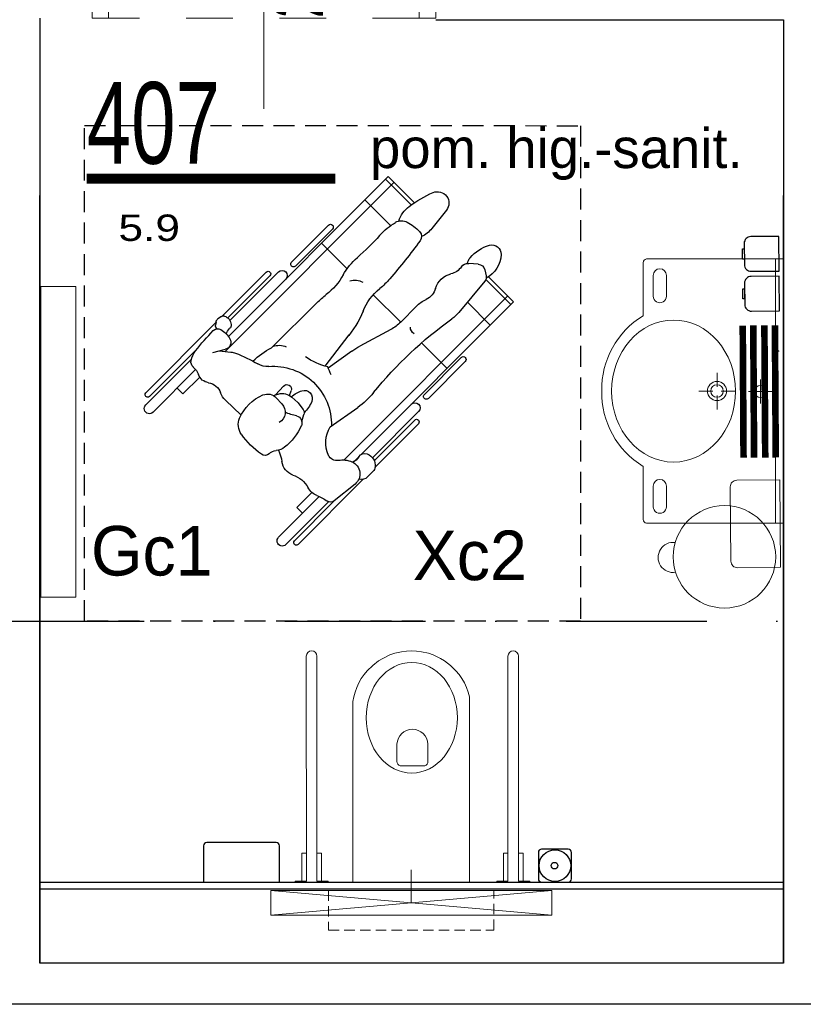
# Model space of a CAD drawing. Header units: millimetres. Extents: x 14495 to 271441, y -21035 to 2232.
# Tile 28 of 227: x 86997 to 87234, y -10045 to -9747. Entities that reach past the tile are written whole.
import ezdxf
from ezdxf.enums import TextEntityAlignment as Align

# ---------------------------------------------------------------- set-up
doc = ezdxf.new("R2010")
doc.units = ezdxf.units.MM
for name, pattern in [('$0$DASHED', [0.75, 0.5, -0.25]), ('DASHDOT', [1, 0.5, -0.25, 0, -0.25]), ('DASHED', [28.222222, 14.111111, -14.111111]), ('DASHED2', [9.525, 6.35, -3.175])]:
    doc.linetypes.add(name, pattern=pattern)
for name, color, linetype in [('-- TECH  SYMBOLE', 1, 'Continuous'), ('-- TECH NIEPEŁNOSPRAWNI', 8, 'Continuous'), ('-- TECH SPRZĘT NIEPEŁN', 1, 'Continuous'), ('-TECH SANITARNA', 1, 'Continuous'), ('_A_widok', 1, 'Continuous'), ('A-POW-NR', 1, 'Continuous'), ('A_OSIE', 252, 'DASHDOT'), ('A_SC_DZIAlOWE', 4, 'Continuous'), ('Sc-płyta cemwłókn-stelaz-wzmocnienie', 14, 'Continuous'), ('TECH Wyp.drobne', 1, 'Continuous')]:
    doc.layers.add(name, color=color, linetype=linetype)
for name, color, linetype, lineweight in [('03', 2, 'Continuous', 13), ('A-GENM', 2, 'Continuous', 9), ('A_SANITARNE', 131, 'Continuous', 15), ('A_Stolarka_drzwi', 1, 'Continuous', 9), ('M_drzwi', 1, 'Continuous', 5), ('P-SANR-FIXT', 2, 'Continuous', 9), ('TECH Wyp-meble nowe', 1, 'Continuous', 30), ('Technologia sanitarne', 1, 'Continuous', 30)]:
    doc.layers.add(name, color=color, linetype=linetype, lineweight=lineweight)
doc.layers.add('A-POW', color=2, linetype='Continuous', plot=False)
doc.styles.add('arial-tab', font='arial.ttf')
doc.styles.add('ARIAL1_2', font='arial.ttf', dxfattribs={"width": 1.2})
doc.styles.add('arialce', font='ARIALN.TTF')
doc.styles.add('cent', font='swissel.ttf')
doc.styles.add('cg', font='GOTHIC.TTF')
doc.styles.add('ROMANS', font='romans', dxfattribs={"width": 0.6})
doc.styles.add('switz721ltexbt', font='swissel.ttf')

# ---------------------------------------------------------------- blocks, each defined once
blk = doc.blocks.new('SSCVCFDSS')
blk.add_line((0, 50.02), (0, 0))
blk.add_circle((0, -19), 19)
at = {"style": 'ROMANS', "text_generation_flag": 4, "width": 0.6}
blk.add_attdef('FD1-8', text='', height=13, rotation=270, dxfattribs=at).set_placement((6.15, 55.19), align=Align.RIGHT)
for tag, p in [('200', (8.16, 25.47)), ('90', (-8.71, 25.47))]:
    blk.add_attdef(tag, text='', height=13, rotation=270, dxfattribs=at).set_placement(p, align=Align.MIDDLE)
blk.add_attdef('AL6C', text='', height=13, dxfattribs=at).set_placement((-0.56, -18.64), align=Align.MIDDLE)
blk = doc.blocks.new('DRZWI Z OSCIEZNICA NIEOKALAJACA 90')
at = {"linetype": 'DASHED'}
for p, q in [((-12, 5), (-12, 99)), ((0, 5), (0, 99))]:
    blk.add_line(p, q, dxfattribs=at)
at = {"ltscale": 0.05}
blk.add_line((-39.5, 52), (25.59, 52), dxfattribs=at)
for points in [[(-12, 99), (-12, 104), (0, 104), (0, 99)], [(93.91, 9.01), (1.43, 9.01), (1.43, 6.01), (93.91, 6.01)], [(-12, 0), (-12, 5), (0, 5), (0, 0)]]:
    blk.add_lwpolyline(points, close=True)
for points in [[(82.48, 9.01), (82.48, 16.01), (68.48, 16.01), (68.48, 14.01), (80.48, 14.01), (80.48, 9.01)], [(82.48, 6.01), (82.48, -0.99), (68.48, -0.99), (68.48, 1.01), (80.48, 1.01), (80.48, 6.01)]]:
    blk.add_lwpolyline(points)
at = {"linetype": 'DASHED'}
blk.add_arc((0, 5), 94, 2.4475, 90, dxfattribs=at)
blk = doc.blocks.new('D_wc_holder_ds - BG0900CS-706874-PW_K0')
at = {"layer": 'A-GENM', "color": 1}
for p, q in [((-392.11, 501.61), (-392.11, 493.11)), ((-390.76, 501.61), (-392.11, 501.61)), ((-386.21, 501.61), (-387.56, 501.61)), ((-386.21, 493.11), (-386.21, 501.61))]:
    blk.add_line(p, q, dxfattribs=at)
at = {"layer": 'P-SANR-FIXT', "color": 1}
for p, q in [((-390.76, 561.21), (-390.76, 493.11)), ((-387.56, 493.11), (-387.56, 561.21)), ((-390.76, 493.11), (-394.16, 493.11)), ((-394.16, 493.11), (-394.16, 492.81)), ((-384.16, 493.11), (-387.56, 493.11)), ((-384.16, 492.81), (-384.16, 493.11))]:
    blk.add_line(p, q, dxfattribs=at)
blk.add_arc((-389.16, 561.21), 1.6, 0, 180, dxfattribs=at)
blk = doc.blocks.new('wc inw')
at = {"color": 2, "lineweight": 0}
for p, q in [((-17.77, 0), (17.51, 0)), ((-3.5, -35.21), (4, -35.21)), ((-4.44, -36.51), (-4.44, -41.77)), ((4.94, -36.51), (4.94, -41.77)), ((-17.77, -54.69), (-17.51, -56.08)), ((-17.51, -56.08), (-17.12, -57.53)), ((17.51, -56.08), (17.12, -57.53)), ((-17.12, -57.53), (-16.6, -58.93)), ((-16.6, -58.93), (-15.97, -60.29)), ((16.6, -58.93), (15.97, -60.29)), ((17.12, -57.53), (16.6, -58.93)), ((-15.97, -60.29), (-15.22, -61.59)), ((-15.22, -61.59), (-14.37, -62.83)), ((15.22, -61.59), (14.37, -62.83)), ((15.97, -60.29), (15.22, -61.59)), ((-14.37, -62.83), (-13.41, -63.99)), ((-13.41, -63.99), (-11.77, -65.6)), ((13.41, -63.99), (11.77, -65.6)), ((14.37, -62.83), (13.41, -63.99)), ((-11.77, -65.6), (-10, -66.94)), ((-10, -66.94), (-8.71, -67.72)), ((-8.71, -67.72), (-6.54, -68.77)), ((8.71, -67.72), (6.54, -68.77)), ((10, -66.94), (8.71, -67.72)), ((11.77, -65.6), (10, -66.94)), ((-6.54, -68.77), (-5.07, -69.25)), ((-5.07, -69.25), (-3.02, -69.72)), ((-3.02, -69.72), (-1.52, -69.92)), ((-1.52, -69.92), (0, -70)), ((1.52, -69.92), (0, -70)), ((3.02, -69.72), (1.52, -69.92)), ((5.07, -69.25), (3.02, -69.72)), ((6.54, -68.77), (5.07, -69.25))]:
    blk.add_line(p, q, dxfattribs=at)
at = {"color": 2, "lineweight": 9}
for p, q in [((-17.77, -54.69), (-17.77, 0)), ((17.51, -56.08), (17.51, 0))]:
    blk.add_line(p, q, dxfattribs=at)
at = {"color": 8, "linetype": 'DASHED2', "lineweight": 9, "ltscale": 0.5}
blk.add_lwpolyline([(24.87, 14.5), (24.87, 2.5), (-25.13, 2.5), (-25.13, 14.5)], close=True, dxfattribs=at)
at = {"color": 2, "lineweight": 0}
for centre, radius, start, end in [((-3.24, -36.39), 1.2, 102.2339, 185.8899), ((3.75, -36.39), 1.2, 354.1101, 77.7661), ((0.25, -41.54), 4.7, 182.8022, 357.1978)]:
    blk.add_arc(centre, radius, start, end, dxfattribs=at)
blk.add_ellipse((0.05, -49.75), major_axis=(0, -16.75), ratio=0.823529, dxfattribs=at)
at = {"layer": 'Sc-płyta cemwłókn-stelaz-wzmocnienie', "lineweight": 9}
blk.add_line((-0.13, 6.25), (-0.13, -3.75), dxfattribs=at)
at = {"layer": 'Sc-płyta cemwłókn-stelaz-wzmocnienie', "color": 8, "lineweight": 9}
blk.add_lwpolyline([(-42.63, 2.5), (42.37, 2.5), (42.37, 10), (-42.63, 2.5), (-42.63, 10), (42.37, 2.5), (42.37, 10), (-42.63, 10)], dxfattribs=at)
blk = doc.blocks.new('niepełnosprawny')
at = {"layer": '-- TECH SPRZĘT NIEPEŁN', "color": 8, "linetype": 'DASHED2'}
blk.add_lwpolyline([(0, 0), (150, 0), (150, 150), (0, 150)], close=True, dxfattribs=at)
at = {"color": 252}
for p, q in [((50.55, 83.75), (96.73, 129.8)), ((103.44, 121.4), (95.9, 128.97)), ((104.29, 122.22), (96.73, 129.8)), ((48.81, 78.49), (98.5, 128.03)), ((96.56, 115.8), (89.65, 122.74)), ((102.89, 121.08), (93.5, 113.25)), ((106.38, 121.06), (104.56, 121.48)), ((108.08, 119.1), (108.33, 116.21)), ((67.44, 104.01), (78.65, 115.18)), ((68.64, 102.8), (79.85, 113.97)), ((76.53, 109.66), (84.24, 101.92)), ((124.41, 109.47), (118.88, 105.04)), ((46.67, 87.92), (59.79, 101)), ((48.59, 87.63), (60.89, 99.89)), ((49.48, 87.1), (63.48, 101.06)), ((95.34, 100.38), (90.54, 95.64)), ((125.99, 98.78), (133.76, 90.99)), ((126.68, 99.76), (134.59, 91.82)), ((90.52, 95.62), (98.8, 87.32)), ((81.65, 42.57), (132.83, 93.59)), ((88.32, 92.66), (83.28, 83.24)), ((119.74, 92.55), (127.51, 84.76)), ((86.14, 43.52), (134.59, 91.82)), ((45.28, 87.25), (43.68, 85.63)), ((23.27, 64.59), (42.97, 84.23)), ((41.51, 81.82), (36.44, 75.54)), ((48.38, 81.59), (49.73, 82.94)), ((58.81, 74.31), (64.73, 82.64)), ((76.71, 73.72), (81.8, 80.85)), ((77.24, 72.74), (86.69, 80.08)), ((106.69, 79.4), (114.39, 71.68)), ((24.38, 63.49), (36.36, 75.44)), ((107.51, 63.82), (118.72, 74.99)), ((23.2, 60.9), (36.17, 73.83)), ((108.71, 62.61), (119.92, 73.79)), ((25.41, 58.69), (37.73, 70.97)), ((34.45, 64.17), (39.01, 68.72)), ((82.76, 56.53), (96.49, 70.37)), ((34.45, 64.17), (32.68, 65.94)), ((60.48, 65.72), (62.59, 66.34)), ((66.1, 64.6), (64.24, 66.03)), ((66.22, 64.49), (67.8, 62.74)), ((67.59, 58), (65.78, 59.63)), ((68.33, 62.01), (69.79, 62.52)), ((68.57, 57.8), (71.18, 60.21)), ((68.36, 57.02), (68.78, 58.58)), ((91.02, 43.97), (105.75, 58.66)), ((91.79, 43.32), (104.58, 56.07)), ((92.39, 41.72), (105.68, 54.97)), ((62.36, 47.32), (66.88, 42.58)), ((81.37, 38.77), (82.34, 42.64)), ((81.85, 40.7), (81.48, 44.24)), ((69.17, 18.56), (90.42, 39.75)), ((81.79, 41.32), (81.96, 41.14)), ((90.63, 39.78), (89.62, 39.63)), ((92.27, 41.46), (91.49, 40.32)), ((63.27, 20.71), (76.18, 33.59)), ((68.06, 19.67), (82.57, 34.13)), ((68.78, 29.74), (73.88, 34.82)), ((65.48, 18.5), (79.33, 32.31)), ((68.78, 29.74), (70.54, 27.97))]:
    blk.add_line(p, q, dxfattribs=at)
for centre, radius, start, end in [((111.33, 117.6), 8.42, 92.0801, 152.3176), ((111.13, 123.23), 2.79, 344.0873, 92.0801), ((102.55, 125.67), 11.71, 309.8076, 344.0873), ((104.13, 119.6), 1.93, 77.0103, 129.8071), ((105.88, 118.9), 2.21, 4.9834, 77.0103), ((107.45, 119.78), 4.04, 282.636, 309.8076), ((79.25, 114.58), 0.85, 314.9142, 134.9142), ((100.85, 104.43), 11.48, 129.8071, 144.4036), ((110.36, 109.57), 5.38, 124.7918, 166.9989), ((105.9, 115.99), 2.44, 304.7918, 4.9834), ((-7.73, 182.16), 122.05, 309.0761, 324.4036), ((99.03, 112.19), 6.25, 286.0249, 346.9989), ((126.57, 106.78), 3.45, 336.8833, 128.6769), ((102.23, 101.07), 5.32, 106.0249, 155.0414), ((124.41, 98.13), 8.85, 128.6769, 154.4635), ((97.6, 119.15), 34.95, 323.1752, 336.8833), ((64.58, 99.95), 1.56, 314.9142, 134.9142), ((68.04, 103.4), 0.85, 134.9142, 314.9142), ((88.21, 107.59), 10.14, 314.6602, 335.0414), ((249.89, -78.93), 225.21, 126.7532, 130.4972), ((116.44, 99.76), 2.19, 46.2022, 126.7532), ((107.46, 90.39), 15.16, 28.3964, 46.2022), ((60.34, 100.44), 0.781, 314.9142, 134.9142), ((89.04, 101.08), 2.52, 214.2913, 270.2275), ((99.28, 86.8), 12.43, 134.6602, 151.8587), ((117.64, 95.9), 3.59, 329.7496, 28.3964), ((118.44, 103.54), 8.91, 287.5671, 323.1752), ((103.91, 103.91), 19.48, 311.2166, 329.7496), ((118.76, 74.62), 23.29, 130.4972, 140.9702), ((46.91, 85.64), 2.29, 95.9124, 135.2876), ((47.07, 84.08), 3.86, 21.6213, 95.9124), ((84.46, 68.62), 24.2, 129.0761, 144.5991), ((87.4, 100.04), 17.08, 292.3021, 320.9702), ((160.39, 39.43), 66.23, 131.2166, 139.4117), ((45.49, 83.83), 2.56, 135.2876, 199.0105), ((48.74, 84.75), 2.06, 299.3232, 21.6213), ((105.55, 55.79), 30.75, 112.3021, 130.5822), ((98.17, 81.67), 5.1, 343.6072, 29.25), ((44.6, 79.33), 3.97, 23.0576, 141.0879), ((51.53, 79.78), 3.63, 119.3232, 158.5971), ((41.65, 78.08), 7.18, 349.4627, 23.0576), ((64.04, 93.53), 21.81, 324.4898, 331.8587), ((95.54, 94.99), 19.16, 299.084, 319.4117), ((114.36, 61.15), 19.56, 119.084, 142.3635), ((37.8, 74.45), 1.75, 141.0879, 213.4671), ((51.38, 76.27), 2.72, 169.4627, 244.8586), ((59.57, 57.07), 17.61, 355.5754, 91.6), ((82.24, 90.41), 17.58, 244.2845, 252.7304), ((119.32, 74.39), 0.85, 314.9142, 134.9142), ((21.26, 63.51), 18.09, 22.0627, 33.4671), ((54.05, 81.97), 9.02, 244.8586, 301.8594), ((94.58, 77.41), 17.97, 192.1882, 216.1337), ((75.87, 90.84), 29.05, 315.2262, 322.3635), ((42.99, 72.32), 5.36, 202.0627, 241.4836), ((70.78, 58.8), 10.8, 113.3822, 135.1523), ((67.46, 66.49), 2.42, 342.2091, 113.3822), ((36.54, 60.45), 8.14, 18.4308, 61.4836), ((66.49, 49.45), 17.71, 114.5005, 141.3241), ((60.04, 63.6), 2.17, 14.0842, 114.5005), ((63.11, 64.55), 1.86, 52.4373, 106.2854), ((61.22, 68.49), 8.97, 318.6218, 342.2091), ((23.83, 64.04), 0.781, 134.9142, 314.9142), ((48.96, 64.59), 4.95, 198.4308, 262.4364), ((97.1, 72.89), 36.04, 194.0842, 199.799), ((65.53, 63.87), 0.929, 42.02, 52.4373), ((64.49, 59.76), 4.45, 344.6393, 42.02), ((70.25, 61.22), 1.38, 312.7414, 109.1452), ((108.11, 63.22), 0.85, 134.9142, 314.9142), ((24.3, 59.8), 1.56, 134.9142, 314.9142), ((46.78, 48.12), 11.66, 64.6399, 82.4364), ((56.18, 57.7), 4.51, 141.3241, 176.2431), ((63.24, 57.1), 3.58, 44.9142, 150.3518), ((78.06, 58.83), 5.46, 340.0191, 23.7416), ((104.65, 59.76), 1.56, 314.9142, 134.9142), ((48.23, 58.22), 3.45, 315.8677, 356.2431), ((65.2, 55.34), 3.58, 337.2881, 47.9487), ((52.03, 54.54), 1.84, 135.8677, 215.1309), ((56.31, 59.06), 13.21, 293.0477, 337.2881), ((82.68, 55.29), 5.58, 175.5754, 210.5582), ((62.59, 66.81), 22.64, 315.484, 332.9886), ((105.13, 55.52), 0.781, 314.9142, 134.9142), ((70.93, 67.84), 24.94, 215.1309, 234.9585), ((39.97, 30.07), 44.02, 20.7313, 30.5582), ((59.51, 51.55), 5.05, 234.9585, 293.0477), ((75.82, 43.64), 5.69, 6.0149, 20.7313), ((70.93, 46.43), 5.58, 223.6333, 251.3772), ((84.4, 42.12), 2.13, 59.267, 165.9433), ((81.38, 37.04), 8.04, 31.2032, 59.267), ((86.67, 45.33), 2.41, 274.4036, 322.7407), ((89.64, 43.07), 1.32, 82.6942, 142.7407), ((89.4, 41.25), 3.15, 19.3206, 82.6942), ((91.5, 41.99), 0.934, 325.6132, 19.3206), ((67.69, 36.81), 4.56, 8.0457, 71.3772), ((31.71, 96.75), 80.67, 308.4599, 314.2095), ((86.68, 40.25), 1.84, 314.2095, 31.2032), ((89.46, 40.71), 1.1, 211.3327, 278.7192), ((90.44, 41.04), 1.28, 278.7192, 325.6132), ((75.93, 37.98), 3.76, 188.0457, 250.1291), ((72.79, 29.3), 5.46, 41.141, 70.1291), ((78.49, 34.28), 2.1, 221.141, 280.3265), ((77.64, 38.93), 6.83, 280.3265, 308.4599), ((64.37, 19.61), 1.56, 134.9142, 314.9142), ((68.61, 19.12), 0.781, 134.9142, 314.9142)]:
    blk.add_arc(centre, radius, start, end, dxfattribs=at)
blk = doc.blocks.new('umywalka vb npnsp')
at = {"layer": 'A_SANITARNE', "color": 1}
for p, q in [((364034, 420745), (364034, 420781.5)), ((364034, 420745), (363997.5, 420745)), ((364034, 420745), (364034, 420708.5)), ((364034, 420745), (364070.5, 420745)), ((364032.5, 420626), (364032.5, 420668.5)), ((364019.5, 420613), (363977, 420613)), ((364032.5, 420600), (364032.5, 420557.5)), ((364045.5, 420613), (364088, 420613))]:
    blk.add_line(p, q, dxfattribs=at)
at = {"layer": 'A_SANITARNE', "color": 2}
for p, q in [((363682.5, 420460), (363745, 420460)), ((364382.5, 420460), (364320, 420460)), ((363745, 420420), (363682.5, 420420)), ((364320, 420420), (364382.5, 420420))]:
    blk.add_line(p, q, dxfattribs=at)
blk.add_lwpolyline([(363632.5, 420814), (363632.5, 420400, 0.368325), (363644, 420390), (363804.5, 420390, 0.267589), (364032.5, 420264), (364032.5, 420264, 0.267589), (364260.5, 420390), (364421, 420390, 0.368325), (364432.5, 420400), (364432.5, 420814), (363632.5, 420814)], format="xyb", dxfattribs=at)
blk.add_lwpolyline([(363632.5, 420814), (364432.5, 420814), (364432.5, 420789.5), (363632.5, 420789.5)], close=True, dxfattribs=at)
at = {"layer": 'A_SANITARNE', "color": 1}
for centre, radius in [((364034, 420745), 18.5), ((364032.5, 420613), 29), ((364032.5, 420613), 19)]:
    blk.add_circle(centre, radius, dxfattribs=at)
at = {"layer": 'A_SANITARNE', "color": 2}
for centre, start, end in [((363682.5, 420440), 90, 270), ((363745, 420440), 270, 90), ((364320, 420440), 90, 270), ((364382.5, 420440), 270, 90)]:
    blk.add_arc(centre, 20, start, end, dxfattribs=at)
blk.add_ellipse((364032.5, 420481.5), major_axis=(-215, 0), ratio=0.872093, dxfattribs=at)
blk = doc.blocks.new('POW')
at = {"const_width": 5}
blk.add_lwpolyline([(125.32, 0), (0, 0)], dxfattribs=at)
at = {"style": 'switz721ltexbt'}
blk.add_attdef('001', (-1.78, 12.35), '', height=41.18, dxfattribs=at)

msp = doc.modelspace()

# ---------------------------------------------------------------- linework, layer by layer
at = {"layer": '-TECH SANITARNA', "color": 1, "const_width": 2}
msp.add_lwpolyline([(87215.75, -9879.39), (87215.51, -9839.39)], dxfattribs=at)
msp.add_lwpolyline([(87215.75, -9879.39), (87215.51, -9839.39)], dxfattribs=at)
at = {"layer": '-TECH SANITARNA', "color": 1, "linetype": '$0$DASHED', "ltscale": 5, "const_width": 2}
for points in [[(87218.94, -9879.37), (87218.69, -9839.37)], [(87218.94, -9879.37), (87218.69, -9839.37)], [(87222.31, -9879.35), (87222.06, -9839.35)], [(87225.49, -9879.33), (87225.24, -9839.33)]]:
    msp.add_lwpolyline(points, dxfattribs=at)
at = {"layer": '03', "color": 1}
msp.add_lwpolyline([(87211.72, -9888.22), (87211.94, -9910.72, 0.414214), (87213.96, -9912.7), (87226.96, -9912.57), (87226.7, -9886.07), (87213.7, -9886.2, 0.414214)], format="xyb", close=True, dxfattribs=at)
msp.add_circle((87209.97, -9909.39), 15.5, dxfattribs=at)
msp.add_circle((87209.97, -9909.39), 15.5, dxfattribs=at)
msp.add_arc((87194.47, -9909.57), 4.56, 82.2014, 279.1078, dxfattribs=at)
msp.add_arc((87194.47, -9909.57), 4.56, 82.2014, 279.1078, dxfattribs=at)
at = {"layer": '_A_widok'}
for p, q in [((87002.83, -10007.83), (87227.83, -10007.83)), ((87002.83, -10009.83), (87227.83, -10009.83))]:
    msp.add_line(p, q, dxfattribs=at)
at = {"layer": 'A_OSIE', "ltscale": 85}
msp.add_line((86311.12, -9928.86), (88237.2, -9928.86), dxfattribs=at)
at = {"layer": 'A_SANITARNE'}
msp.add_rational_spline([(87226.32, -9847.06), (87226.41, -9847.06), (87226.47, -9847.13), (87226.47, -9847.21)], [1, 0.804737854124, 0.804737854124, 1], degree=3, dxfattribs=at)
at = {"layer": 'A_SC_DZIAlOWE'}
for p, q in [((87002.83, -9746.33), (87002.83, -10032.33)), ((87122.64, -9746.83), (87227.83, -9746.83)), ((87227.83, -9746.83), (87227.83, -10032.33)), ((87227.83, -9746.83), (87227.83, -10032.33)), ((87002.83, -10032.33), (87002.83, -9799.99)), ((87227.83, -10032.33), (87227.83, -9799.99)), ((87227.83, -10032.33), (87002.83, -10032.33)), ((87431.76, -10044.83), (86860.74, -10044.83)), ((87431.76, -10044.83), (87152.83, -10044.83))]:
    msp.add_line(p, q, dxfattribs=at)
at = {"layer": 'TECH Wyp-meble nowe', "color": 2, "linetype": 'Continuous', "lineweight": 13}
msp.add_lwpolyline([(87003.19, -9921.61), (87003.19, -9827.61), (87013.69, -9827.61), (87013.69, -9921.61)], close=True, dxfattribs=at)
at = {"layer": 'TECH Wyp.drobne', "color": 1}
for points in [[(87215.95, -9814.48), (87216.01, -9820.98, 0.414214), (87218.02, -9822.97), (87226.52, -9822.9), (87226.44, -9812.4), (87217.94, -9812.47, 0.414214)], [(87215.95, -9814.48), (87216.01, -9820.98, 0.414214), (87218.02, -9822.97), (87226.52, -9822.9), (87226.44, -9812.4), (87217.94, -9812.47, 0.414214)], [(87216.05, -9826.55), (87216.1, -9833.05, 0.414214), (87218.12, -9835.03), (87226.62, -9834.96), (87226.53, -9824.46), (87218.03, -9824.53, 0.414214)], [(87216.05, -9826.55), (87216.1, -9833.05, 0.414214), (87218.12, -9835.03), (87226.62, -9834.96), (87226.53, -9824.46), (87218.03, -9824.53, 0.414214)], [(87074.37, -9995.89), (87053.37, -9995.89, 0.414214), (87052.37, -9996.89), (87052.37, -10007.89), (87075.37, -10007.89), (87075.37, -9996.89, 0.414214)], [(87074.37, -9995.89), (87053.37, -9995.89, 0.414214), (87052.37, -9996.89), (87052.37, -10007.89), (87075.37, -10007.89), (87075.37, -9996.89, 0.414214)], [(87162.67, -9997.86), (87154.67, -9997.86, 0.414214), (87153.67, -9998.86), (87153.67, -10006.86, 0.414214), (87154.67, -10007.86), (87162.67, -10007.86, 0.414214), (87163.67, -10006.86), (87163.67, -9998.86, 0.414214)], [(87162.67, -9997.86), (87154.67, -9997.86, 0.414214), (87153.67, -9998.86), (87153.67, -10006.86, 0.414214), (87154.67, -10007.86), (87162.67, -10007.86, 0.414214), (87163.67, -10006.86), (87163.67, -9998.86, 0.414214)]]:
    msp.add_lwpolyline(points, format="xyb", close=True, dxfattribs=at)
for points in [[(87215.97, -9816.18), (87215.99, -9819.28), (87215.44, -9819.29), (87215.42, -9816.19)], [(87215.97, -9816.18), (87215.99, -9819.28), (87215.44, -9819.29), (87215.42, -9816.19)], [(87216.06, -9828.25), (87216.09, -9831.35), (87215.54, -9831.35), (87215.51, -9828.25)], [(87216.06, -9828.25), (87216.09, -9831.35), (87215.54, -9831.35), (87215.51, -9828.25)]]:
    msp.add_lwpolyline(points, close=True, dxfattribs=at)
for centre, radius in [((87158.67, -10002.86), 4.78), ((87158.67, -10002.86), 4.78), ((87158.58, -10002.86), 1)]:
    msp.add_circle(centre, radius, dxfattribs=at)

# ---------------------------------------------------------------- block references
at = {"layer": '-- TECH NIEPEŁNOSPRAWNI', "xscale": -1, "rotation": 269.996069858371}
msp.add_blockref('niepełnosprawny', (87016.39, -9928.89), dxfattribs=at)
at = {"layer": 'A-POW-NR'}
ref = msp.add_blockref('POW', (86783.8, -9794.31), dxfattribs=dict(at, xscale=0.6, yscale=0.6, zscale=0.6))
ref.add_attrib('88,88', '5.9', dxfattribs={"layer": 'A-POW', "height": 8, "style": 'ARIAL1_2', "width": 1.2}).set_placement((86812.02, -9813.16), align=Align.RIGHT)
ref.add_attrib('POKOJ', 'pom. hig.-sanit. ', (86869.47, -9791.1), dxfattribs={"layer": 'A-POW', "height": 12, "style": 'arialce', "width": 1.2})
ref.add_attrib('001', '406', (86783.8, -9789.79), dxfattribs={"layer": '0', "height": 24.71, "style": 'switz721ltexbt', "width": 0.7})
ref = msp.add_blockref('POW', (87017.04, -9794.94), dxfattribs=dict(at, xscale=0.6, yscale=0.6, zscale=0.6))
ref.add_attrib('88,88', '5.9', dxfattribs={"layer": 'A-POW', "height": 8, "style": 'ARIAL1_2', "width": 1.2}).set_placement((87045.26, -9813.79), align=Align.RIGHT)
ref.add_attrib('POKOJ', 'pom. hig.-sanit. ', (87102.72, -9791.73), dxfattribs={"layer": 'A-POW', "height": 12, "style": 'arialce', "width": 1.2})
ref.add_attrib('001', '407', (87017.04, -9790.42), dxfattribs={"layer": '0', "height": 24.71, "style": 'switz721ltexbt', "width": 0.7})
at = {"layer": 'A_SANITARNE', "xscale": 0.1, "yscale": 0.1, "zscale": 0.1, "rotation": 270}
msp.add_blockref('umywalka vb npnsp', (45146.43, 26544.03), dxfattribs=at)
at = {"layer": 'A_Stolarka_drzwi', "rotation": 89.9999999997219}
msp.add_blockref('DRZWI Z OSCIEZNICA NIEOKALAJACA 90', (87122.65, -9734.33), dxfattribs=at)
at = {"layer": 'M_drzwi'}
ref = msp.add_blockref('SSCVCFDSS', (87070.65, -9708.74), dxfattribs=dict(at, rotation=180.0000000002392))
ref.add_attrib('90', '210', dxfattribs={"layer": '0', "height": 15, "rotation": 270, "style": 'cent', "text_generation_flag": 6, "width": 0.6}).set_placement((87081.03, -9735.72), align=Align.MIDDLE)
ref.add_attrib('200', '90', dxfattribs={"layer": '0', "height": 15, "rotation": 270, "style": 'cent', "text_generation_flag": 6, "width": 0.6}).set_placement((87060.82, -9734.96), align=Align.MIDDLE)
ref.add_attrib('AL6C', 'D2', dxfattribs={"layer": '0', "height": 15, "style": 'arial-tab', "width": 0.6}).set_placement((87071.21, -9690.1), align=Align.MIDDLE)
at = {"layer": 'TECH Wyp.drobne', "color": 1, "rotation": 0.003499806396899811}
for p in [(87474.27, -10500.65), (87474.27, -10500.65), (87474.27, -10500.65), (87535.27, -10500.64), (87535.27, -10500.64), (87535.27, -10500.64)]:
    msp.add_blockref('D_wc_holder_ds - BG0900CS-706874-PW_K0', p, dxfattribs=at)
at = {"layer": 'Technologia sanitarne', "xscale": -1}
for rotation in [180.0074532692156, 180.0074532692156, 180.0074532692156, 180.0039533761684, 180.0039533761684]:
    msp.add_blockref('wc inw', (87115.33, -10007.84), dxfattribs=dict(at, rotation=rotation))

# ---------------------------------------------------------------- texts
at = {"layer": '-- TECH  SYMBOLE', "color": 1, "style": 'cg'}
for s, p in [('Gc1', (87018.32, -9915.05)), ('Xc2', (87115.63, -9916.45))]:
    msp.add_text(s, height=15, dxfattribs=at).set_placement(p)

doc.saveas('drawing.dxf')
